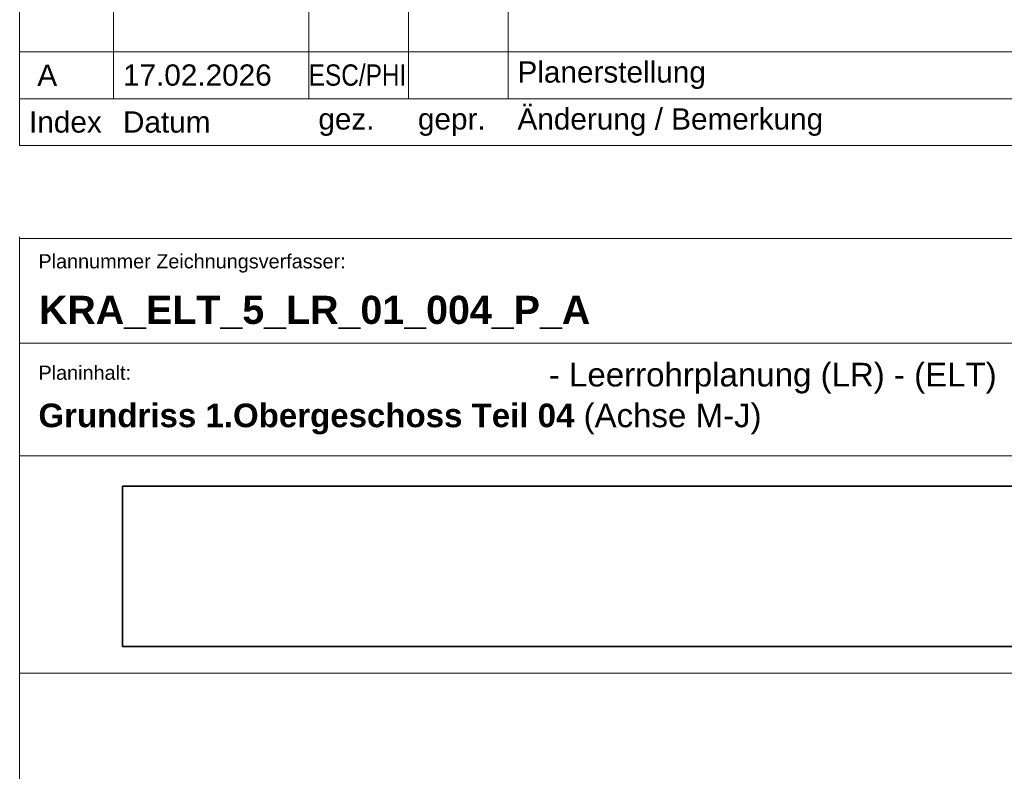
# Model space of a CAD drawing. Extents: x -620 to 300, y 62 to 1107.
# Tile 44 of 256: x 115 to 220, y 303 to 383. Entities that reach past the tile are written whole.
import ezdxf

# ---------------------------------------------------------------- set-up
doc = ezdxf.new("R2010")
doc.units = 0
for name, color, linetype, lineweight in [('iwb_Plankopf Linie', 7, 'Continuous', 13), ('iwb_Plankopf Text', 7, 'Continuous', 18), ('X_Bitmap', 7, 'Continuous', 35)]:
    doc.layers.add(name, color=color, linetype=linetype, lineweight=lineweight)
doc.styles.add('Arial Narrow', font='ARIALN.TTF')
doc.styles.add('Plankopf', font='arial.ttf')
doc.styles.get("Standard").update_dxf_attribs({"font": 'ARIALN.TTF'})
picture_1 = doc.add_image_def('image1.jfif', size_in_pixel=(600, 81))

msp = doc.modelspace()

# ---------------------------------------------------------------- linework, layer by layer
at = {"layer": 'iwb_Plankopf Linie', "ltscale": 0.13}
for p, q in [((115.35, 369.32), (115.35, 449.32)), ((125.35, 374.32), (125.35, 449.32)), ((146.15, 374.32), (146.15, 449.32)), ((156.75, 374.32), (156.75, 449.32)), ((167.35, 374.32), (167.35, 449.32)), ((295.35, 379.32), (115.35, 379.32)), ((295.35, 374.32), (115.35, 374.32)), ((295.35, 369.32), (115.35, 369.32)), ((295.35, 348.27), (115.35, 348.27)), ((295.35, 336.27), (115.35, 336.27)), ((115.35, 313.11), (295.35, 313.11))]:
    msp.add_line(p, q, dxfattribs=at)
at = {"layer": 'iwb_Plankopf Linie', "lineweight": 18, "ltscale": 0.18}
for p, q in [((115.35, 359.59), (115.35, 67.43)), ((295.35, 359.43), (115.35, 359.43))]:
    msp.add_line(p, q, dxfattribs=at)

# ---------------------------------------------------------------- texts
at = {"layer": 'iwb_Plankopf Text', "ltscale": 0.18, "attachment_point": 4, "line_spacing_factor": 0.970891}
for s, insert, char_height, width, style in [('ESC/PHI', (146.13, 376.82), 2.265, 7.9947, 'Arial Narrow'), ('Planerstellung', (168.35, 376.82), 2.2655, 125.9917, 'Plankopf'), (' A', (116.35, 376.82), 2.265, 7.9947, 'Plankopf'), ('17.02.2026', (126.35, 376.82), 2.265, 19.9968, 'Plankopf'), ('Index', (116.35, 371.82), 2.265, 8, 'Plankopf'), ('Datum', (126.35, 371.82), 2.265, 20, 'Plankopf'), ('Änderung / Bemerkung', (168.35, 371.82), 2.2655, 126, 'Plankopf'), ('gez.', (147.15, 371.82), 2.265, 8, 'Plankopf'), ('gepr.', (157.75, 371.82), 2.265, 8, 'Plankopf')]:
    msp.add_mtext(s, dxfattribs=dict(at, insert=insert, char_height=char_height, width=width, style=style))
at = {"layer": 'iwb_Plankopf Text', "ltscale": 0.18, "style": 'Plankopf'}
for s, insert, char_height, attachment_point, line_spacing_factor in [('Plannummer Zeichnungsverfasser:', (117.35, 357.75), 1.51, 1, 0.970891), ('Planinhalt:', (117.35, 345.88), 1.5105, 1, 0.970891), ('\\fArial|b1|i0|c0|p34;Grundriss 1.Obergeschoss Teil 04\\fArial|b0|i0|c0|p34; (Achse M-J)', (117.35, 340.19), 2.5172, 4, 0.996218)]:
    msp.add_mtext(s, dxfattribs=dict(at, insert=insert, char_height=char_height, attachment_point=attachment_point, line_spacing_factor=line_spacing_factor))
at = {"layer": 'iwb_Plankopf Text', "ltscale": 0.18, "insert": (117.4, 353.32), "char_height": 3, "attachment_point": 1, "line_spacing_factor": 1.002}
msp.add_mtext('{\\fArial|b1|i0;KRA_ELT_5_LR_01_004_P_A}', dxfattribs=at)
at = {"layer": 'iwb_Plankopf Text', "ltscale": 0.18, "insert": (219.37, 344.54), "char_height": 2.5172, "width": 53.7006, "attachment_point": 6, "style": 'Plankopf'}
msp.add_mtext('- Leerrohrplanung (LR) - (ELT) ', dxfattribs=at)

# ---------------------------------------------------------------- pictures from other files: only their frames are drawn
at = {"layer": 'X_Bitmap', "ltscale": 0.35}
image = msp.add_image(picture_1, insert=(126.3, 315.96), size_in_units=(126.55, 17.08), dxfattribs=at)
image.dxf.flags = 7

doc.saveas('drawing.dxf')
